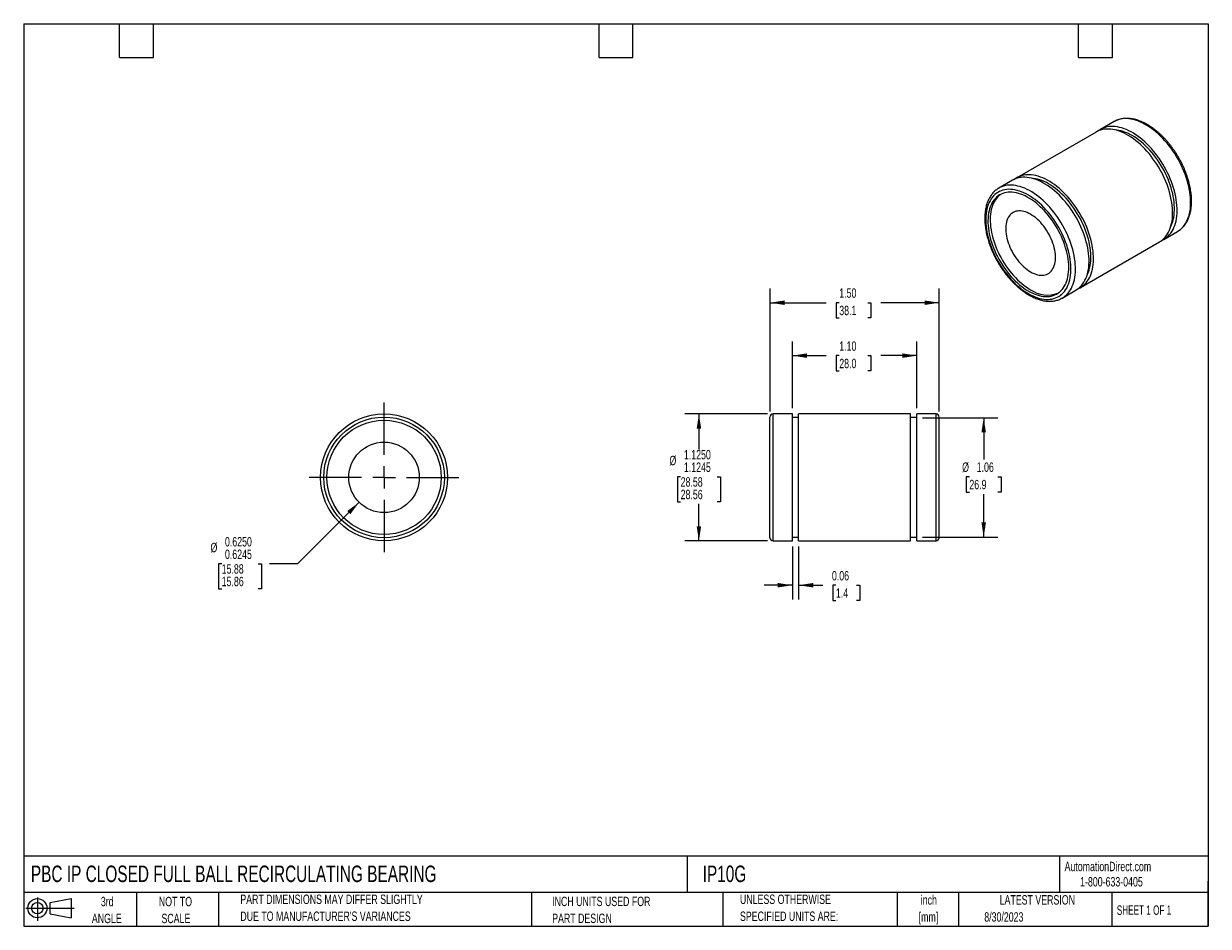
# Model space of a CAD drawing. Header units: inches. Extents: x 0.2 to 10.8, y 0.2 to 8.2.
import ezdxf

# ---------------------------------------------------------------- set-up
doc = ezdxf.new("R2010")
doc.units = ezdxf.units.IN
doc.header["$MEASUREMENT"] = 0
doc.linetypes.add('CENTERX2', pattern=[0.8, 0.5, -0.1, 0.1, -0.1])
doc.layers.add('CENTER', color=40, linetype='CENTERX2')
doc.layers.add('SLD-DEFPOINTS', color=7, linetype='Continuous')
doc.layers.add('DIMENSIONS', color=140, linetype='Continuous', lineweight=25)
doc.layers.add('TEXT', color=140, linetype='Continuous', lineweight=25)
doc.styles.add('SLDTEXTSTYLE0', font='TXT', dxfattribs={"width": 0.7})
doc.styles.add('SLDTEXTSTYLE1', font='TXT', dxfattribs={"width": 0.65})
doc.dimstyles.new('SLDDIMSTYLE0', dxfattribs={"dimtxt": 0.084961, "dimasz": 0.13, "dimexe": 0, "dimexo": 0.0625, "dimgap": 0.02124, "dimtad": 0, "dimtih": 1, "dimtoh": 1, "dimdec": 4, "dimrnd": 1e-09, "dimzin": 0, "dimdsep": 46, "dimtxsty": 'SLDTEXTSTYLE0', "dimsah": 1, "dimcen": 0, "dimadec": 0, "dimazin": 0, "dimlim": 1, "dimtm": 0.0005, "dimtfac": 1, "dimtdec": 4, "dimtofl": 0, "dimtmove": 0, "dimatfit": 3, "dimfxl": 0, "dimfrac": 2, "dimtolj": 1, "dimtzin": 12, "dimarcsym": 0})
doc.dimstyles.new('SLDDIMSTYLE1', dxfattribs={"dimtxt": 0.084961, "dimasz": 0.13, "dimexe": 0, "dimexo": 0.0625, "dimgap": 0.02124, "dimtad": 0, "dimtih": 1, "dimtoh": 1, "dimdec": 4, "dimrnd": 1e-09, "dimzin": 4, "dimdsep": 46, "dimtxsty": 'SLDTEXTSTYLE0', "dimsah": 1, "dimcen": 0.09, "dimadec": 0, "dimazin": 1, "dimlim": 1, "dimtm": 0.0005, "dimtfac": 1, "dimtdec": 4, "dimtofl": 0, "dimtmove": 0, "dimatfit": 3, "dimfxl": 0, "dimfrac": 2, "dimtolj": 1, "dimtzin": 12, "dimarcsym": 0})
doc.dimstyles.new('SLDDIMSTYLE2', dxfattribs={"dimtxt": 0.084961, "dimasz": 0.13, "dimexe": 0, "dimexo": 0.0625, "dimgap": 0.02124, "dimtad": 0, "dimtih": 1, "dimtoh": 1, "dimrnd": 1e-09, "dimzin": 12, "dimdsep": 46, "dimtxsty": 'SLDTEXTSTYLE0', "dimsah": 1, "dimcen": 0.09, "dimadec": 0, "dimazin": 3, "dimtfac": 1, "dimtofl": 0, "dimtmove": 0, "dimatfit": 3, "dimfxl": 0, "dimfrac": 2, "dimtolj": 1, "dimtzin": 12, "dimarcsym": 0})
doc.dimstyles.new('SLDDIMSTYLE3', dxfattribs={"dimtxt": 0.084961, "dimasz": 0.13, "dimexe": 0, "dimexo": 0.0625, "dimgap": 0.02124, "dimtad": 0, "dimtih": 1, "dimtoh": 1, "dimrnd": 1e-09, "dimdsep": 46, "dimtxsty": 'SLDTEXTSTYLE0', "dimsah": 1, "dimcen": 0.09, "dimadec": 0, "dimazin": 2, "dimtfac": 1, "dimtmove": 0, "dimatfit": 0, "dimfxl": 0, "dimfrac": 2, "dimtolj": 1, "dimtzin": 12, "dimarcsym": 0})
doc.dimstyles.new('SLDDIMSTYLE4', dxfattribs={"dimtxt": 0.084961, "dimasz": 0.13, "dimexe": 0, "dimexo": 0.0625, "dimgap": 0.02124, "dimtad": 0, "dimtih": 1, "dimtoh": 1, "dimrnd": 1e-09, "dimzin": 4, "dimdsep": 46, "dimtxsty": 'SLDTEXTSTYLE0', "dimsah": 1, "dimcen": 0.09, "dimadec": 0, "dimazin": 1, "dimtfac": 1, "dimtofl": 0, "dimtmove": 0, "dimatfit": 3, "dimfxl": 0, "dimfrac": 2, "dimtolj": 1, "dimtzin": 12, "dimarcsym": 0})

# ---------------------------------------------------------------- blocks, each defined once
blk = doc.blocks.new('Block11')
at = {"color": 7, "linetype": 'Continuous', "lineweight": 18}
for p, q in [((0, 0.113), (0.428, 0.113)), ((0.102, 0.209), (0.102, 0)), ((0.216, 0.164), (0.401, 0.198)), ((0.216, 0.063), (0.216, 0.164)), ((0.401, 0.198), (0.401, 0.029)), ((0.216, 0.063), (0.401, 0.029))]:
    blk.add_line(p, q, dxfattribs=at)
for radius in [0.0846, 0.0506]:
    blk.add_circle((0.102, 0.113), radius, dxfattribs=at)
blk = doc.blocks.new('Block12')
at = {"layer": 'SLD-DEFPOINTS'}
blk.add_blockref('Block11', (0, 0), dxfattribs=at)
blk = doc.blocks.new('SW_NOTE_0')
at = {"layer": 'TEXT', "color": 0, "char_height": 0.0833, "attachment_point": 2, "style": 'SLDTEXTSTYLE0'}
for s, insert in [('inch', (0.125, 0.107)), ('[mm]', (0.122, -0.043))]:
    blk.add_mtext(s, dxfattribs=dict(at, insert=insert))
blk = doc.blocks.new('SW_NOTE_0_1')
at = {"layer": 'TEXT', "color": 0, "char_height": 0.08333, "attachment_point": 1, "style": 'SLDTEXTSTYLE0'}
for s, insert in [('UNLESS OTHERWISE', (0, 0.107)), ('SPECIFIED UNITS ARE:', (0, -0.043))]:
    blk.add_mtext(s, dxfattribs=dict(at, insert=insert))
blk = doc.blocks.new('SW_NOTE_0_2')
at = {"layer": 'TEXT', "color": 0, "char_height": 0.08333, "attachment_point": 1, "style": 'SLDTEXTSTYLE0'}
for s, insert in [('PART DIMENSIONS MAY DIFFER SLIGHTLY', (0, 0.107)), ("DUE TO MANUFACTURER'S VARIANCES", (0, -0.043))]:
    blk.add_mtext(s, dxfattribs=dict(at, insert=insert))
blk = doc.blocks.new('SW_NOTE_0_3')
at = {"layer": 'TEXT', "color": 0, "char_height": 0.0833, "attachment_point": 2, "style": 'SLDTEXTSTYLE0'}
for s, insert in [('NOT TO', (0.207, 0.107)), ('SCALE', (0.211, -0.043))]:
    blk.add_mtext(s, dxfattribs=dict(at, insert=insert))
blk = doc.blocks.new('SW_NOTE_0_4')
at = {"layer": 'TEXT', "color": 0, "char_height": 0.0833, "attachment_point": 2, "style": 'SLDTEXTSTYLE0'}
for s, insert in [('3rd', (0.091, 0.107)), ('ANGLE', (0.087, -0.043))]:
    blk.add_mtext(s, dxfattribs=dict(at, insert=insert))
blk = doc.blocks.new('SW_NOTE_0_5')
at = {"layer": 'TEXT', "color": 0, "char_height": 0.08333, "attachment_point": 1, "style": 'SLDTEXTSTYLE0'}
for s, insert in [('INCH UNITS USED FOR', (0, 0.107)), ('PART DESIGN', (0, -0.043))]:
    blk.add_mtext(s, dxfattribs=dict(at, insert=insert))
blk = doc.blocks.new('_D')
at = {"layer": 'DIMENSIONS'}
for p, q in [((3.223, 4.008), (2.678, 3.463)), ((2.005, 3.463), (1.977, 3.463)), ((1.977, 3.463), (1.977, 3.24)), ((2.329, 3.463), (2.357, 3.463)), ((2.357, 3.463), (2.357, 3.24)), ((2.678, 3.463), (2.428, 3.463)), ((1.977, 3.24), (2.005, 3.24)), ((2.357, 3.24), (2.329, 3.24))]:
    blk.add_line(p, q, dxfattribs=at)
blk.add_solid([(3.223, 4.008), (3.117, 3.93), (3.145, 3.902)], dxfattribs=at)
at = {"layer": 'DIMENSIONS', "char_height": 0.0833, "attachment_point": 1, "style": 'SLDTEXTSTYLE0'}
for s, insert in [('0.6250', (2.034, 3.7)), ('%%c', (1.906, 3.649)), ('0.6245', (2.034, 3.589)), ('15.88', (2.005, 3.459)), ('15.86', (2.005, 3.348))]:
    blk.add_mtext(s, dxfattribs=dict(at, insert=insert))
blk = doc.blocks.new('SW_CENTERMARKSYMBOL_0')
at = {"layer": 'CENTER', "color": 0}
for p, q in [((0, 0.2), (0, 0.6625)), ((-0.2, 0), (-0.6625, 0)), ((0, 0), (-0.1, 0)), ((0, 0), (0, 0.1)), ((0, 0), (0, -0.1)), ((0, 0), (0.1, 0)), ((0.2, 0), (0.6625, 0)), ((0, -0.2), (0, -0.6625))]:
    blk.add_line(p, q, dxfattribs=at)
blk = doc.blocks.new('_D_1')
at = {"layer": 'DIMENSIONS'}
for p, q in [((6.843, 4.791), (6.11, 4.791)), ((6.235, 4.791), (6.235, 4.475)), ((6.073, 4.234), (6.045, 4.234)), ((6.045, 4.234), (6.045, 4.012)), ((6.397, 4.234), (6.425, 4.234)), ((6.425, 4.234), (6.425, 4.012)), ((6.045, 4.012), (6.073, 4.012)), ((6.235, 3.666), (6.235, 3.993)), ((6.425, 4.012), (6.397, 4.012)), ((6.843, 3.666), (6.11, 3.666))]:
    blk.add_line(p, q, dxfattribs=at)
for points in [[(6.235, 4.791), (6.215, 4.661), (6.255, 4.661)], [(6.235, 3.666), (6.255, 3.796), (6.215, 3.796)]]:
    blk.add_solid(points, dxfattribs=at)
at = {"layer": 'DIMENSIONS', "char_height": 0.0833, "attachment_point": 1, "style": 'SLDTEXTSTYLE0'}
for s, insert in [('%%c', (5.974, 4.42)), ('1.1250', (6.102, 4.472)), ('1.1245', (6.102, 4.361)), ('28.58', (6.073, 4.23)), ('28.56', (6.073, 4.119))]:
    blk.add_mtext(s, dxfattribs=dict(at, insert=insert))
blk = doc.blocks.new('_D_2')
at = {"layer": 'DIMENSIONS'}
for p, q in [((8.217, 4.758), (8.884, 4.758)), ((8.759, 4.758), (8.759, 4.388)), ((8.632, 4.234), (8.604, 4.234)), ((8.604, 4.234), (8.604, 4.099)), ((8.885, 4.234), (8.913, 4.234)), ((8.913, 4.234), (8.913, 4.099)), ((8.604, 4.099), (8.632, 4.099)), ((8.913, 4.099), (8.885, 4.099)), ((8.759, 3.699), (8.759, 4.08)), ((8.217, 3.699), (8.884, 3.699))]:
    blk.add_line(p, q, dxfattribs=at)
for points in [[(8.759, 4.758), (8.739, 4.628), (8.779, 4.628)], [(8.759, 3.699), (8.779, 3.829), (8.739, 3.829)]]:
    blk.add_solid(points, dxfattribs=at)
at = {"layer": 'DIMENSIONS', "char_height": 0.0833, "attachment_point": 1, "style": 'SLDTEXTSTYLE0'}
for s, insert in [('%%c', (8.568, 4.361)), ('1.06', (8.697, 4.361)), ('26.9', (8.632, 4.207))]:
    blk.add_mtext(s, dxfattribs=dict(at, insert=insert))
blk = doc.blocks.new('_D_3')
at = {"layer": 'DIMENSIONS'}
for p, q in [((7.063, 3.616), (7.063, 3.148)), ((7.119, 3.616), (7.119, 3.148)), ((7.063, 3.273), (6.813, 3.273)), ((7.119, 3.273), (7.334, 3.273)), ((7.449, 3.273), (7.421, 3.273)), ((7.421, 3.273), (7.421, 3.138)), ((7.631, 3.273), (7.66, 3.273)), ((7.66, 3.273), (7.66, 3.138)), ((7.421, 3.138), (7.449, 3.138)), ((7.66, 3.138), (7.631, 3.138))]:
    blk.add_line(p, q, dxfattribs=at)
for points in [[(7.063, 3.273), (6.933, 3.293), (6.933, 3.253)], [(7.119, 3.273), (7.249, 3.253), (7.249, 3.293)]]:
    blk.add_solid(points, dxfattribs=at)
at = {"layer": 'DIMENSIONS', "char_height": 0.0833, "attachment_point": 1, "style": 'SLDTEXTSTYLE0'}
for s, insert in [('0.06', (7.414, 3.399)), ('1.4', (7.449, 3.245))]:
    blk.add_mtext(s, dxfattribs=dict(at, insert=insert))
blk = doc.blocks.new('_D_4')
at = {"layer": 'DIMENSIONS'}
for p, q in [((7.063, 4.841), (7.063, 5.433)), ((8.167, 4.841), (8.167, 5.433)), ((7.063, 5.308), (7.364, 5.308)), ((7.479, 5.308), (7.451, 5.308)), ((7.451, 5.308), (7.451, 5.172)), ((7.732, 5.308), (7.76, 5.308)), ((7.76, 5.308), (7.76, 5.172)), ((8.167, 5.308), (7.847, 5.308)), ((7.451, 5.172), (7.479, 5.172)), ((7.76, 5.172), (7.732, 5.172))]:
    blk.add_line(p, q, dxfattribs=at)
for points in [[(7.063, 5.308), (7.193, 5.288), (7.193, 5.328)], [(8.167, 5.308), (8.037, 5.328), (8.037, 5.288)]]:
    blk.add_solid(points, dxfattribs=at)
at = {"layer": 'DIMENSIONS', "char_height": 0.0833, "attachment_point": 1, "style": 'SLDTEXTSTYLE0'}
for s, insert in [('1.10', (7.479, 5.434)), ('28.0', (7.479, 5.28))]:
    blk.add_mtext(s, dxfattribs=dict(at, insert=insert))
blk = doc.blocks.new('_D_5')
at = {"layer": 'DIMENSIONS'}
for p, q in [((6.865, 4.813), (6.865, 5.902)), ((8.365, 4.813), (8.365, 5.902)), ((6.865, 5.777), (7.364, 5.777)), ((7.479, 5.777), (7.451, 5.777)), ((7.451, 5.777), (7.451, 5.642)), ((7.732, 5.777), (7.76, 5.777)), ((7.76, 5.777), (7.76, 5.642)), ((8.365, 5.777), (7.847, 5.777)), ((7.451, 5.642), (7.479, 5.642)), ((7.76, 5.642), (7.732, 5.642))]:
    blk.add_line(p, q, dxfattribs=at)
for points in [[(6.865, 5.777), (6.995, 5.757), (6.995, 5.797)], [(8.365, 5.777), (8.235, 5.797), (8.235, 5.757)]]:
    blk.add_solid(points, dxfattribs=at)
at = {"layer": 'DIMENSIONS', "char_height": 0.0833, "attachment_point": 1, "style": 'SLDTEXTSTYLE0'}
for s, insert in [('1.50', (7.479, 5.904)), ('38.1', (7.479, 5.75))]:
    blk.add_mtext(s, dxfattribs=dict(at, insert=insert))

msp = doc.modelspace()

# ---------------------------------------------------------------- linework, layer by layer
for p, q in [((9.91469, 7.3823), (9.79441, 7.31287)), ((9.9151, 7.38253), (9.91469, 7.3823)), ((9.75489, 7.29005), (9.05337, 6.88507)), ((9.01384, 6.86225), (8.89356, 6.79282)), ((8.89396, 6.79305), (8.89356, 6.79282)), ((10.35687, 6.33856), (10.47715, 6.408)), ((10.47715, 6.408), (10.47753, 6.40822)), ((9.61582, 5.91077), (10.31734, 6.31574)), ((9.45601, 5.81851), (9.57629, 5.88795)), ((9.45601, 5.81851), (9.4564, 5.81873)), ((6.86494, 3.69435), (6.86494, 4.76345)), ((7.06299, 4.7914), (6.89289, 4.7914)), ((6.89289, 3.6664), (6.89289, 4.7914)), ((7.06299, 3.6664), (7.06299, 4.7914)), ((7.11889, 4.7584), (7.06299, 4.7584)), ((8.11099, 4.7914), (7.11889, 4.7914)), ((7.11889, 3.6664), (7.11889, 4.7914)), ((8.11099, 3.6664), (8.11099, 4.7914)), ((8.16689, 4.7584), (8.11099, 4.7584)), ((8.33699, 4.7914), (8.16689, 4.7914)), ((8.16689, 3.6664), (8.16689, 4.7914)), ((8.33699, 3.6664), (8.33699, 4.7914)), ((8.36494, 3.69435), (8.36494, 4.76345)), ((7.06299, 3.6994), (7.11889, 3.6994)), ((8.11099, 3.6994), (8.16689, 3.6994)), ((6.89289, 3.6664), (7.06299, 3.6664)), ((7.11889, 3.6664), (8.11099, 3.6664)), ((8.16689, 3.6664), (8.33699, 3.6664))]:
    msp.add_line(p, q)
at = {"flags": 128}
for points in [[(10.47753, 6.40822), (10.48965, 6.41589), (10.50318, 6.42611), (10.51587, 6.43759), (10.52771, 6.4503), (10.53865, 6.46421), (10.54866, 6.47929), (10.55772, 6.49548), (10.56581, 6.51276), (10.5729, 6.53106), (10.57898, 6.55035), (10.58402, 6.57056), (10.58802, 6.59165), (10.59096, 6.61356), (10.59283, 6.63623), (10.59363, 6.65959), (10.59337, 6.68359), (10.59203, 6.70816), (10.58962, 6.73324), (10.58615, 6.75875), (10.58163, 6.78463), (10.57607, 6.81081), (10.56948, 6.83721), (10.56189, 6.86377), (10.55331, 6.89042), (10.54377, 6.91707), (10.53329, 6.94367), (10.5219, 6.97014), (10.50963, 6.99641), (10.49652, 7.0224), (10.48259, 7.04805), (10.4679, 7.07329), (10.45246, 7.09804), (10.43634, 7.12226), (10.41957, 7.14585), (10.4022, 7.16878), (10.38427, 7.19096), (10.36583, 7.21235), (10.34694, 7.23288), (10.32764, 7.2525), (10.30798, 7.27116), (10.28802, 7.2888), (10.26781, 7.30539), (10.24741, 7.32087), (10.22687, 7.3352), (10.20625, 7.34834), (10.18559, 7.36026), (10.16497, 7.37093), (10.14443, 7.38031), (10.12403, 7.38839), (10.10382, 7.39514), (10.08386, 7.40054), (10.0642, 7.40458), (10.0449, 7.40724), (10.02601, 7.40853), (10.00757, 7.40843), (9.98964, 7.40694), (9.97227, 7.40408), (9.9555, 7.39984), (9.93937, 7.39425), (9.92394, 7.3873), (9.9151, 7.38253)], [(10.31734, 6.31574), (10.32985, 6.32364), (10.34337, 6.33385), (10.35607, 6.34533), (10.3679, 6.35805), (10.37884, 6.37196), (10.38885, 6.38703), (10.39792, 6.40323), (10.40601, 6.4205), (10.4131, 6.43881), (10.41917, 6.45809), (10.42421, 6.47831), (10.42821, 6.4994), (10.43115, 6.52131), (10.43302, 6.54397), (10.43383, 6.56734), (10.43356, 6.59134), (10.43222, 6.61591), (10.42981, 6.64098), (10.42634, 6.6665), (10.42182, 6.69238), (10.41626, 6.71855), (10.40968, 6.74496), (10.40209, 6.77152), (10.39351, 6.79816), (10.38396, 6.82482), (10.37348, 6.85142), (10.36209, 6.87789), (10.34983, 6.90415), (10.33671, 6.93015), (10.32279, 6.9558), (10.30809, 6.98103), (10.29266, 7.00579), (10.27654, 7.03), (10.25977, 7.0536), (10.24239, 7.07652), (10.22446, 7.09871), (10.20603, 7.12009), (10.18713, 7.14063), (10.16783, 7.16025), (10.14817, 7.17891), (10.12821, 7.19655), (10.10801, 7.21313), (10.0876, 7.22861), (10.06706, 7.24294), (10.04644, 7.25609), (10.02579, 7.26801), (10.00516, 7.27868), (9.98462, 7.28806), (9.96422, 7.29614), (9.94401, 7.30289), (9.92406, 7.30829), (9.9044, 7.31232), (9.8851, 7.31499), (9.8662, 7.31627), (9.84776, 7.31617), (9.82983, 7.31469), (9.81246, 7.31182), (9.79569, 7.30759), (9.77957, 7.30199), (9.76414, 7.29505), (9.75489, 7.29005)], [(10.33641, 6.32836), (10.33999, 6.32992), (10.35506, 6.33753), (10.36938, 6.34646), (10.3829, 6.35667), (10.39559, 6.36815), (10.40743, 6.38087), (10.41837, 6.39478), (10.42838, 6.40985), (10.43744, 6.42605), (10.44553, 6.44332), (10.45262, 6.46163), (10.4587, 6.48091), (10.46374, 6.50113), (10.46774, 6.52222), (10.47068, 6.54412), (10.47255, 6.56679), (10.47336, 6.59016), (10.47309, 6.61416), (10.47175, 6.63873), (10.46934, 6.6638), (10.46587, 6.68931), (10.46135, 6.71519), (10.45579, 6.74137), (10.4492, 6.76778), (10.44161, 6.79434), (10.43303, 6.82098), (10.42349, 6.84764), (10.41301, 6.87424), (10.40162, 6.90071), (10.38935, 6.92697), (10.37624, 6.95296), (10.36231, 6.97861), (10.34762, 7.00385), (10.33219, 7.02861), (10.31606, 7.05282), (10.29929, 7.07642), (10.28192, 7.09934), (10.26399, 7.12153), (10.24555, 7.14291), (10.22666, 7.16344), (10.20736, 7.18307), (10.1877, 7.20172), (10.16774, 7.21937), (10.14753, 7.23595), (10.12713, 7.25143), (10.10659, 7.26576), (10.08597, 7.2789), (10.06532, 7.29083), (10.04469, 7.30149), (10.02415, 7.31088), (10.00375, 7.31896), (9.98354, 7.3257), (9.96358, 7.3311), (9.94393, 7.33514), (9.92462, 7.33781), (9.90573, 7.33909), (9.88729, 7.33899), (9.86936, 7.33751), (9.85199, 7.33464), (9.83522, 7.33041), (9.8191, 7.32481), (9.80367, 7.31787), (9.78897, 7.3096), (9.77535, 7.30025)], [(10.41726, 6.45154), (10.42059, 6.45847), (10.42785, 6.47572), (10.43411, 6.49396), (10.43936, 6.51314), (10.44357, 6.5332), (10.44674, 6.5541), (10.44886, 6.57576), (10.44992, 6.59814), (10.44992, 6.62116), (10.44886, 6.64476), (10.44674, 6.66887), (10.44357, 6.69343), (10.43936, 6.71836), (10.43411, 6.74359), (10.42785, 6.76906), (10.42059, 6.79469), (10.41236, 6.82041), (10.40316, 6.84614), (10.39304, 6.87181), (10.38202, 6.89736), (10.37014, 6.9227), (10.35741, 6.94776), (10.34389, 6.97248), (10.32961, 6.99679), (10.31461, 7.02061), (10.29893, 7.04387), (10.28262, 7.06652), (10.26572, 7.08849), (10.24828, 7.10971), (10.23035, 7.13012), (10.21199, 7.14968), (10.19324, 7.16831), (10.17415, 7.18597), (10.15479, 7.20261), (10.1352, 7.21819), (10.11544, 7.23265), (10.09557, 7.24596), (10.07564, 7.25807), (10.05571, 7.26896), (10.03584, 7.2786), (10.01609, 7.28695), (9.9965, 7.29399), (9.97713, 7.29971), (9.95805, 7.30408), (9.93929, 7.3071), (9.92245, 7.30866)], [(9.57629, 5.88795), (9.5888, 5.89584), (9.60232, 5.90606), (9.61502, 5.91754), (9.62685, 5.93025), (9.63779, 5.94416), (9.64781, 5.95924), (9.65687, 5.97543), (9.66496, 5.99271), (9.67205, 6.01101), (9.67812, 6.03029), (9.68317, 6.05051), (9.68716, 6.0716), (9.6901, 6.09351), (9.69198, 6.11618), (9.69278, 6.13954), (9.69251, 6.16354), (9.69117, 6.18811), (9.68876, 6.21319), (9.6853, 6.2387), (9.68078, 6.26458), (9.67521, 6.29075), (9.66863, 6.31716), (9.66104, 6.34372), (9.65246, 6.37036), (9.64292, 6.39702), (9.63244, 6.42362), (9.62105, 6.45009), (9.60878, 6.47636), (9.59566, 6.50235), (9.58174, 6.528), (9.56704, 6.55324), (9.55161, 6.57799), (9.53549, 6.6022), (9.51872, 6.6258), (9.50135, 6.64872), (9.48342, 6.67091), (9.46498, 6.6923), (9.44608, 6.71283), (9.42678, 6.73245), (9.40712, 6.75111), (9.38716, 6.76875), (9.36696, 6.78534), (9.34656, 6.80081), (9.32602, 6.81514), (9.30539, 6.82829), (9.28474, 6.84021), (9.26412, 6.85088), (9.24358, 6.86026), (9.22317, 6.86834), (9.20297, 6.87509), (9.18301, 6.88049), (9.16335, 6.88453), (9.14405, 6.88719), (9.12515, 6.88847), (9.10672, 6.88837), (9.08879, 6.88689), (9.07141, 6.88403), (9.05464, 6.87979), (9.03852, 6.87419), (9.02309, 6.86725), (9.01384, 6.86225)], [(9.59536, 5.90056), (9.59894, 5.90213), (9.61401, 5.90973), (9.62833, 5.91866), (9.64185, 5.92887), (9.65455, 5.94035), (9.66638, 5.95307), (9.67732, 5.96698), (9.68733, 5.98205), (9.6964, 5.99825), (9.70449, 6.01552), (9.71158, 6.03383), (9.71765, 6.05311), (9.72269, 6.07333), (9.72669, 6.09442), (9.72963, 6.11633), (9.7315, 6.13899), (9.73231, 6.16236), (9.73204, 6.18636), (9.7307, 6.21093), (9.72829, 6.23601), (9.72482, 6.26152), (9.7203, 6.2874), (9.71474, 6.31357), (9.70816, 6.33998), (9.70056, 6.36654), (9.69199, 6.39318), (9.68244, 6.41984), (9.67196, 6.44644), (9.66057, 6.47291), (9.6483, 6.49917), (9.63519, 6.52517), (9.62127, 6.55082), (9.60657, 6.57605), (9.59114, 6.60081), (9.57502, 6.62502), (9.55825, 6.64862), (9.54087, 6.67154), (9.52294, 6.69373), (9.50451, 6.71511), (9.48561, 6.73565), (9.46631, 6.75527), (9.44665, 6.77393), (9.42669, 6.79157), (9.40648, 6.80815), (9.38608, 6.82363), (9.36554, 6.83796), (9.34492, 6.85111), (9.32427, 6.86303), (9.30364, 6.8737), (9.2831, 6.88308), (9.2627, 6.89116), (9.24249, 6.89791), (9.22253, 6.90331), (9.20288, 6.90734), (9.18358, 6.91001), (9.16468, 6.91129), (9.14624, 6.91119), (9.12831, 6.90971), (9.11094, 6.90684), (9.09417, 6.90261), (9.07805, 6.89701), (9.06262, 6.89007), (9.04792, 6.8818), (9.0343, 6.87246)], [(9.67621, 6.02375), (9.67954, 6.03067), (9.6868, 6.04792), (9.69306, 6.06616), (9.69831, 6.08534), (9.70252, 6.10541), (9.70569, 6.1263), (9.70781, 6.14797), (9.70887, 6.17034), (9.70887, 6.19336), (9.70781, 6.21696), (9.70569, 6.24107), (9.70252, 6.26563), (9.69831, 6.29056), (9.69306, 6.31579), (9.6868, 6.34126), (9.67954, 6.36689), (9.67131, 6.39261), (9.66212, 6.41834), (9.652, 6.44402), (9.64098, 6.46956), (9.62909, 6.4949), (9.61637, 6.51997), (9.60284, 6.54469), (9.58856, 6.56899), (9.57356, 6.59281), (9.55788, 6.61608), (9.54157, 6.63872), (9.52467, 6.66069), (9.50723, 6.68191), (9.48931, 6.70232), (9.47094, 6.72188), (9.45219, 6.74051), (9.4331, 6.75817), (9.41374, 6.77482), (9.39415, 6.79039), (9.37439, 6.80485), (9.35452, 6.81816), (9.33459, 6.83028), (9.31467, 6.84117), (9.2948, 6.8508), (9.27504, 6.85915), (9.25545, 6.8662), (9.23608, 6.87191), (9.217, 6.87628), (9.19825, 6.8793), (9.18141, 6.88087)], [(9.15502, 5.85777), (9.17514, 5.84678), (9.1952, 5.83705), (9.21515, 5.82862), (9.23492, 5.82151), (9.25447, 5.81574), (9.27374, 5.81133), (9.29267, 5.80828), (9.31121, 5.80661), (9.32931, 5.80633), (9.34691, 5.80743), (9.36397, 5.8099), (9.38044, 5.81375), (9.39627, 5.81897), (9.41141, 5.82553), (9.42583, 5.83342), (9.43948, 5.84261), (9.45233, 5.85309), (9.46433, 5.86481), (9.47545, 5.87775), (9.48567, 5.89188), (9.49495, 5.90714), (9.50326, 5.9235), (9.51059, 5.94092), (9.51691, 5.95933), (9.52221, 5.97869), (9.52646, 5.99895), (9.52966, 6.02005), (9.5318, 6.04192), (9.53287, 6.06451), (9.53287, 6.08775), (9.5318, 6.11157), (9.52966, 6.13591), (9.52646, 6.1607), (9.52221, 6.18587), (9.51691, 6.21135), (9.51059, 6.23706), (9.50326, 6.26293), (9.49495, 6.2889), (9.48567, 6.31487), (9.47545, 6.34079), (9.46433, 6.36658), (9.45233, 6.39216), (9.43948, 6.41747), (9.42583, 6.44242), (9.41141, 6.46696), (9.39627, 6.491), (9.38044, 6.51449), (9.36397, 6.53736), (9.34691, 6.55953), (9.32931, 6.58095), (9.31121, 6.60156), (9.29267, 6.6213), (9.27374, 6.64012), (9.25447, 6.65795), (9.23492, 6.67475), (9.21515, 6.69047), (9.1952, 6.70507), (9.17514, 6.7185), (9.15502, 6.73074), (9.13491, 6.74173), (9.11485, 6.75146), (9.0949, 6.75989), (9.07512, 6.767), (9.05557, 6.77277), (9.03631, 6.77718), (9.01738, 6.78023), (8.99884, 6.78189), (8.98074, 6.78218), (8.96313, 6.78108), (8.94607, 6.7786), (8.92961, 6.77475), (8.91378, 6.76954), (8.89863, 6.76298), (8.88421, 6.75509), (8.87056, 6.7459), (8.85772, 6.73542), (8.84572, 6.7237), (8.83459, 6.71075), (8.82438, 6.69663), (8.8151, 6.68137), (8.80678, 6.665), (8.79945, 6.64759), (8.79313, 6.62918), (8.78784, 6.60981), (8.78358, 6.58956), (8.78038, 6.56846), (8.77824, 6.54659), (8.77717, 6.524), (8.77717, 6.50076), (8.77824, 6.47694), (8.78038, 6.4526), (8.78358, 6.42781), (8.78784, 6.40264), (8.79313, 6.37716), (8.79945, 6.35145), (8.80678, 6.32557), (8.8151, 6.29961), (8.82438, 6.27363), (8.83459, 6.24772), (8.84572, 6.22193), (8.85772, 6.19635), (8.87056, 6.17104), (8.88421, 6.14609), (8.89863, 6.12155), (8.91378, 6.0975), (8.92961, 6.07402), (8.94607, 6.05115), (8.96313, 6.02898), (8.98074, 6.00755), (8.99884, 5.98694), (9.01738, 5.9672), (9.03631, 5.94839), (9.05557, 5.93056), (9.07512, 5.91376), (9.0949, 5.89804), (9.11485, 5.88344), (9.13491, 5.87), (9.15502, 5.85777)], [(9.15502, 5.88059), (9.17459, 5.86992), (9.19409, 5.86051), (9.21348, 5.85239), (9.23269, 5.8456), (9.25167, 5.84014), (9.27036, 5.83604), (9.28871, 5.8333), (9.30666, 5.83195), (9.32416, 5.83197), (9.34115, 5.83337), (9.35759, 5.83614), (9.37342, 5.84029), (9.3886, 5.84578), (9.40308, 5.85262), (9.41682, 5.86078), (9.42979, 5.87022), (9.44193, 5.88094), (9.45321, 5.89288), (9.46361, 5.90603), (9.47308, 5.92033), (9.48161, 5.93575), (9.48916, 5.95224), (9.49571, 5.96975), (9.50125, 5.98823), (9.50575, 6.00762), (9.50921, 6.02787), (9.51161, 6.04891), (9.51294, 6.07069), (9.51321, 6.09313), (9.51241, 6.11617), (9.51054, 6.13974), (9.50761, 6.16378), (9.50363, 6.1882), (9.49861, 6.21294), (9.49256, 6.23792), (9.48551, 6.26308), (9.47746, 6.28832), (9.46846, 6.31358), (9.45852, 6.33879), (9.44768, 6.36386), (9.43596, 6.38872), (9.4234, 6.4133), (9.41005, 6.43753), (9.39593, 6.46133), (9.38109, 6.48463), (9.36558, 6.50736), (9.34944, 6.52946), (9.33272, 6.55085), (9.31547, 6.57148), (9.29774, 6.59128), (9.27958, 6.61019), (9.26106, 6.62817), (9.24221, 6.64514), (9.22311, 6.66107), (9.2038, 6.6759), (9.18435, 6.6896), (9.16481, 6.70211), (9.14524, 6.71341), (9.1257, 6.72345), (9.10625, 6.73222), (9.08694, 6.73968), (9.06783, 6.74581), (9.04899, 6.75059), (9.03046, 6.75401), (9.01231, 6.75606), (8.99458, 6.75672), (8.97733, 6.75601), (8.96061, 6.75392), (8.94447, 6.75046), (8.92895, 6.74564), (8.91412, 6.73947), (8.9, 6.73197), (8.88664, 6.72317), (8.87409, 6.71308), (8.86237, 6.70175), (8.85152, 6.6892), (8.84159, 6.67547), (8.83258, 6.6606), (8.82454, 6.64464), (8.81749, 6.62764), (8.81144, 6.60964), (8.80642, 6.59069), (8.80244, 6.57087), (8.79951, 6.55021), (8.79764, 6.5288), (8.79684, 6.50668), (8.7971, 6.48393), (8.79844, 6.46061), (8.80084, 6.4368), (8.8043, 6.41256), (8.8088, 6.38797), (8.81434, 6.3631), (8.82089, 6.33802), (8.82844, 6.31282), (8.83696, 6.28756), (8.84644, 6.26231), (8.85683, 6.23717), (8.86812, 6.21219), (8.88026, 6.18746), (8.89322, 6.16304), (8.90697, 6.13902), (8.92145, 6.11546), (8.93663, 6.09244), (8.95246, 6.07002), (8.9689, 6.04826), (8.98589, 6.02724), (9.00339, 6.00702), (9.02134, 5.98766), (9.03968, 5.96921), (9.05838, 5.95173), (9.07736, 5.93527), (9.09657, 5.91988), (9.11596, 5.90561), (9.13546, 5.8925), (9.15502, 5.88059)], [(8.91182, 6.73837), (8.90641, 6.73458), (8.89385, 6.72449), (8.88213, 6.71316), (8.87129, 6.70061), (8.86135, 6.68688), (8.85235, 6.67201), (8.8443, 6.65605), (8.83725, 6.63905), (8.8312, 6.62104), (8.82618, 6.6021), (8.8222, 6.58228), (8.81927, 6.56162), (8.8174, 6.54021), (8.8166, 6.51809), (8.81687, 6.49534), (8.8182, 6.47202), (8.8206, 6.44821), (8.82406, 6.42397), (8.82856, 6.39938), (8.8341, 6.37451), (8.84065, 6.34943), (8.8482, 6.32423), (8.85673, 6.29896), (8.8662, 6.27372), (8.8766, 6.24857), (8.88788, 6.2236), (8.90003, 6.19887), (8.91299, 6.17445), (8.92673, 6.15043), (8.94121, 6.12687), (8.95639, 6.10385), (8.97222, 6.08143), (8.98866, 6.05967), (9.00565, 6.03865), (9.02315, 6.01843), (9.0411, 5.99907), (9.05945, 5.98062), (9.07814, 5.96314), (9.09712, 5.94668), (9.11633, 5.93129), (9.13572, 5.91702), (9.15522, 5.90391), (9.17479, 5.892)], [(9.4564, 5.81873), (9.46852, 5.8264), (9.48205, 5.83662), (9.49474, 5.8481), (9.50657, 5.86081), (9.51751, 5.87473), (9.52753, 5.8898), (9.53659, 5.906), (9.54468, 5.92327), (9.55177, 5.94157), (9.55785, 5.96086), (9.56289, 5.98107), (9.56688, 6.00216), (9.56982, 6.02407), (9.5717, 6.04674), (9.5725, 6.07011), (9.57223, 6.09411), (9.57089, 6.11868), (9.56849, 6.14375), (9.56502, 6.16926), (9.5605, 6.19514), (9.55494, 6.22132), (9.54835, 6.24772), (9.54076, 6.27428), (9.53218, 6.30093), (9.52264, 6.32759), (9.51216, 6.35419), (9.50077, 6.38065), (9.4885, 6.40692), (9.47538, 6.43291), (9.46146, 6.45856), (9.44676, 6.4838), (9.43133, 6.50856), (9.41521, 6.53277), (9.39844, 6.55637), (9.38107, 6.57929), (9.36314, 6.60147), (9.3447, 6.62286), (9.3258, 6.64339), (9.3065, 6.66301), (9.28685, 6.68167), (9.26689, 6.69932), (9.24668, 6.7159), (9.22628, 6.73138), (9.20574, 6.74571), (9.18511, 6.75885), (9.16446, 6.77077), (9.14384, 6.78144), (9.1233, 6.79083), (9.1029, 6.7989), (9.08269, 6.80565), (9.06273, 6.81105), (9.04307, 6.81509), (9.02377, 6.81775), (9.00487, 6.81904), (8.98644, 6.81894), (8.96851, 6.81745), (8.95113, 6.81459), (8.93436, 6.81035), (8.91824, 6.80476), (8.90281, 6.79782), (8.89396, 6.79305)], [(9.17479, 6.05049), (9.1902, 6.04222), (9.20554, 6.03522), (9.22073, 6.02955), (9.23569, 6.02522), (9.25036, 6.02225), (9.26466, 6.02067), (9.27853, 6.02047), (9.29188, 6.02167), (9.30467, 6.02425), (9.31682, 6.0282), (9.32829, 6.0335), (9.339, 6.04012), (9.34891, 6.04804), (9.35798, 6.05722), (9.36615, 6.06761), (9.37339, 6.07915), (9.37967, 6.0918), (9.38494, 6.10549), (9.38919, 6.12016), (9.3924, 6.13573), (9.39455, 6.15213), (9.39562, 6.16927), (9.39562, 6.18708), (9.39455, 6.20547), (9.3924, 6.22435), (9.38919, 6.24362), (9.38494, 6.26319), (9.37967, 6.28298), (9.37339, 6.30287), (9.36615, 6.32277), (9.35798, 6.3426), (9.34891, 6.36224), (9.339, 6.38161), (9.32829, 6.4006), (9.31682, 6.41914), (9.30467, 6.43712), (9.29188, 6.45446), (9.27853, 6.47108), (9.26466, 6.48689), (9.25036, 6.50181), (9.23569, 6.51579), (9.22073, 6.52873), (9.20554, 6.5406), (9.1902, 6.55131), (9.17479, 6.56083), (9.15937, 6.56911), (9.14403, 6.5761), (9.12884, 6.58178), (9.11388, 6.58611), (9.09921, 6.58907), (9.08491, 6.59066), (9.07105, 6.59085), (9.05769, 6.58966), (9.0449, 6.58708), (9.03275, 6.58313), (9.02129, 6.57783), (9.01057, 6.5712), (9.00066, 6.56328), (8.99159, 6.55411), (8.98342, 6.54372), (8.97618, 6.53218), (8.96991, 6.51953), (8.96463, 6.50584), (8.96038, 6.49117), (8.95717, 6.4756), (8.95503, 6.4592), (8.95395, 6.44205), (8.95395, 6.42424), (8.95503, 6.40586), (8.95717, 6.38698), (8.96038, 6.36771), (8.96463, 6.34813), (8.96991, 6.32835), (8.97618, 6.30846), (8.98342, 6.28855), (8.99159, 6.26873), (9.00066, 6.24909), (9.01057, 6.22972), (9.02129, 6.21072), (9.03275, 6.19219), (9.0449, 6.17421), (9.05769, 6.15687), (9.07105, 6.14025), (9.08491, 6.12444), (9.09921, 6.10951), (9.11388, 6.09554), (9.12884, 6.08259), (9.14403, 6.07073), (9.15937, 6.06001), (9.17479, 6.05049)]]:
    msp.add_lwpolyline(points, dxfattribs=at)
for radius in [0.5625, 0.53455, 0.5066, 0.3125]:
    msp.add_circle((3.44422, 4.2289), radius)
for centre, radius, start, end in [((9.32502, 6.10546), 0.26102, 234.861083, 290.865279), ((6.89289, 4.76345), 0.02795, 90, 180), ((8.33699, 4.76345), 0.02795, 0, 90), ((6.89289, 3.69435), 0.02795, 180, 270), ((8.33699, 3.69435), 0.02795, 270, 0)]:
    msp.add_arc(centre, radius, start, end)
for points, knots in [([(10.47749, 6.40838), (10.47926, 6.40936), (10.48589, 6.41303), (10.49667, 6.42059), (10.50979, 6.43102), (10.5221, 6.44262), (10.53363, 6.45528), (10.54435, 6.469), (10.55423, 6.48376), (10.56325, 6.49952), (10.57138, 6.51625), (10.5786, 6.53392), (10.58487, 6.55248), (10.59019, 6.57188), (10.59453, 6.59208), (10.5979, 6.61301), (10.60026, 6.63461), (10.60164, 6.65684), (10.60201, 6.67963), (10.6014, 6.70292), (10.5998, 6.72665), (10.59722, 6.75077), (10.59367, 6.77521), (10.58917, 6.79993), (10.58373, 6.82485), (10.57736, 6.84993), (10.57009, 6.87511), (10.56193, 6.90033), (10.55291, 6.92552), (10.54304, 6.95064), (10.53235, 6.97562), (10.52087, 7.00041), (10.50862, 7.02495), (10.49564, 7.04918), (10.48195, 7.07305), (10.46759, 7.0965), (10.45258, 7.11947), (10.43698, 7.14192), (10.4208, 7.16378), (10.40408, 7.18502), (10.38687, 7.20557), (10.36921, 7.22539), (10.35112, 7.24443), (10.33266, 7.26265), (10.31386, 7.28), (10.29476, 7.29644), (10.27541, 7.31193), (10.25584, 7.32643), (10.23611, 7.3399), (10.21624, 7.35231), (10.1963, 7.36361), (10.17631, 7.37379), (10.15634, 7.3828), (10.13642, 7.39062), (10.1166, 7.39721), (10.09695, 7.40257), (10.07751, 7.40666), (10.05834, 7.40947), (10.0395, 7.411), (10.02104, 7.41124), (10.00302, 7.41019), (9.98549, 7.40786), (9.96851, 7.40427), (9.9521, 7.39946), (9.93636, 7.39336), (9.92405, 7.38768), (9.91724, 7.38362), (9.91522, 7.38242)], [0, 0, 0, 0, 0.00549132, 0.02057719, 0.03566601, 0.05078265, 0.06595023, 0.08118735, 0.09650678, 0.1119149, 0.12741186, 0.14299241, 0.15864722, 0.17436452, 0.19013155, 0.20593582, 0.22176603, 0.23761249, 0.25346736, 0.26932386, 0.28517701, 0.30102406, 0.31686327, 0.33269368, 0.34851495, 0.36432717, 0.38013076, 0.39592637, 0.41171481, 0.42749703, 0.44327402, 0.45904685, 0.4748166, 0.49058439, 0.50635134, 0.5221186, 0.53788695, 0.55365751, 0.56943142, 0.58520983, 0.60099387, 0.61678464, 0.63258323, 0.64839063, 0.66420777, 0.6800354, 0.6958741, 0.71172409, 0.72758523, 0.74345676, 0.75933719, 0.775224, 0.79111283, 0.80699686, 0.82286837, 0.83871764, 0.85453304, 0.87030146, 0.88600904, 0.9016425, 0.91719071, 0.93264647, 0.94800805, 0.96328028, 0.97847479, 0.99360941, 1, 1, 1, 1]), ([(8.89409, 6.79293), (8.89129, 6.79135), (8.88367, 6.78704), (8.87197, 6.77871), (8.85898, 6.76809), (8.84679, 6.75632), (8.83538, 6.7435), (8.82479, 6.72962), (8.81504, 6.71471), (8.80615, 6.6988), (8.79816, 6.68192), (8.79109, 6.66411), (8.78496, 6.64542), (8.77979, 6.62589), (8.77559, 6.60558), (8.77238, 6.58454), (8.77017, 6.56284), (8.76895, 6.54052), (8.76872, 6.51765), (8.76949, 6.49429), (8.77124, 6.47049), (8.77397, 6.44632), (8.77766, 6.42183), (8.78231, 6.39708), (8.78789, 6.37213), (8.7944, 6.34703), (8.80181, 6.32184), (8.8101, 6.29663), (8.81926, 6.27144), (8.82925, 6.24634), (8.84007, 6.22138), (8.85167, 6.19663), (8.86403, 6.17213), (8.87712, 6.14795), (8.89091, 6.12415), (8.90538, 6.10077), (8.92047, 6.07787), (8.93617, 6.05551), (8.95244, 6.03374), (8.96923, 6.01261), (8.98651, 5.99216), (9.00424, 5.97246), (9.02239, 5.95354), (9.04091, 5.93545), (9.05976, 5.91824), (9.07889, 5.90194), (9.09828, 5.8866), (9.11788, 5.87225), (9.13729, 5.85918), (9.15163, 5.85031), (9.15936, 5.84582), (9.16081, 5.84498)], [0, 0, 0, 0, 0.01161813, 0.03174764, 0.05188523, 0.07206496, 0.09231691, 0.1126648, 0.13312438, 0.15370287, 0.17439925, 0.19520556, 0.21610873, 0.23709271, 0.25814042, 0.27923541, 0.30036287, 0.32151026, 0.34266748, 0.36382554, 0.38497847, 0.40612282, 0.42725646, 0.44837824, 0.46948781, 0.49058536, 0.5116715, 0.53274716, 0.55381344, 0.57487161, 0.59592302, 0.61696909, 0.63801128, 0.65905109, 0.68009001, 0.70112953, 0.72217071, 0.74321507, 0.76426413, 0.78531943, 0.80638246, 0.82745471, 0.84853759, 0.86963244, 0.89074045, 0.9118626, 0.93299958, 0.95415166, 0.9753185, 0.99537548, 1, 1, 1, 1]), ([(9.16081, 5.84498), (9.16433, 5.84298), (9.17449, 5.83721), (9.19134, 5.82852), (9.21131, 5.81932), (9.23125, 5.81132), (9.25108, 5.80453), (9.27076, 5.79898), (9.29024, 5.7947), (9.30945, 5.79169), (9.32835, 5.78996), (9.34687, 5.78953), (9.36496, 5.79038), (9.38257, 5.79252), (9.39964, 5.79591), (9.41613, 5.80054), (9.43198, 5.80644), (9.44543, 5.81251), (9.4533, 5.81711), (9.45636, 5.81889)], [0, 0, 0, 0, 0.03326956, 0.09619711, 0.15915037, 0.22208863, 0.28498245, 0.34779457, 0.41048003, 0.47298756, 0.53526246, 0.59725136, 0.65890841, 0.72020224, 0.78112239, 0.84168384, 0.9019286, 0.96192385, 1, 1, 1, 1])]:
    msp.add_open_spline(points, degree=3, knots=knots)
at = {"layer": 'TEXT'}
for p, q in [((0.25, 8.25), (10.75, 8.25)), ((0.25, 8.25), (0.25, 0.25)), ((1.1, 7.95), (1.1, 8.25)), ((1.4, 7.95), (1.4, 8.25)), ((5.35, 7.95), (5.35, 8.25)), ((5.65, 7.95), (5.65, 8.25)), ((9.6, 7.95), (9.6, 8.25)), ((9.9, 7.95), (9.9, 8.25)), ((10.75, 8.25), (10.75, 0.25)), ((1.1, 7.95), (1.4, 7.95)), ((5.35, 7.95), (5.65, 7.95)), ((9.6, 7.95), (9.9, 7.95)), ((10.75, 0.87111), (0.25, 0.87111)), ((6.13224, 0.87111), (6.13224, 0.55)), ((9.4321, 0.87111), (9.4321, 0.55)), ((10.75, 0.25), (10.75, 0.65)), ((10.75, 0.55), (0.25, 0.55)), ((1.25, 0.55), (1.25, 0.25)), ((1.97684, 0.55), (1.97684, 0.25)), ((4.74986, 0.55), (4.74986, 0.25)), ((6.44804, 0.55), (6.44804, 0.25)), ((7.99308, 0.55), (7.99308, 0.25)), ((8.53591, 0.55), (8.53591, 0.25)), ((9.89562, 0.55), (9.89562, 0.25)), ((0.25, 0.25), (10.75, 0.25))]:
    msp.add_line(p, q, dxfattribs=at)

# ---------------------------------------------------------------- block references
at = {"layer": 'CENTER'}
msp.add_blockref('SW_CENTERMARKSYMBOL_0', (3.44422, 4.2289), dxfattribs=at)
at = {"layer": 'SLD-DEFPOINTS'}
msp.add_blockref('Block12', (0.26921, 0.2974), dxfattribs=at)
at = {"layer": 'TEXT'}
for name, p in [('SW_NOTE_0_2', (2.17005, 0.42408)), ('SW_NOTE_0_1', (6.59874, 0.42408)), ('SW_NOTE_0', (8.1476, 0.41826)), ('SW_NOTE_0_4', (0.8995, 0.40425)), ('SW_NOTE_0_3', (1.38808, 0.40425)), ('SW_NOTE_0_5', (4.93424, 0.40546))]:
    msp.add_blockref(name, p, dxfattribs=at)

# ---------------------------------------------------------------- texts
for s, insert, char_height, attachment_point, style in [('PBC IP CLOSED FULL BALL RECIRCULATING BEARING', (0.31361, 0.78813), 0.1458333, 1, 'SLDTEXTSTYLE0'), ('IP10G', (6.26802, 0.78813), 0.145833, 1, 'SLDTEXTSTYLE0'), ('AutomationDirect.com', (9.47618, 0.82191), 0.0833333, 1, 'SLDTEXTSTYLE0'), ('1-800-633-0405', (9.61384, 0.6865), 0.0833333, 1, 'SLDTEXTSTYLE0'), ('LATEST VERSION', (9.23434, 0.52614), 0.0833333, 2, 'SLDTEXTSTYLE0'), ('SHEET 1 OF 1', (9.93863, 0.4351), 0.0833333, 1, 'SLDTEXTSTYLE1'), ('8/30/2023', (8.76428, 0.37454), 0.083333, 1, 'SLDTEXTSTYLE0')]:
    msp.add_mtext(s, dxfattribs=dict(at, insert=insert, char_height=char_height, attachment_point=attachment_point, style=style))

# ---------------------------------------------------------------- dimensions: what is measured, and where the dimension line sits
at = {"layer": 'DIMENSIONS'}
for base, p1, p2, dimstyle, picture, middle in [((8.36494, 5.77729), (6.86494, 4.76345), (8.36494, 4.76345), 'SLDDIMSTYLE4', '_D_5', (7.60549, 5.77729)), ((8.16689, 5.30753), (7.06299, 4.7914), (8.16689, 4.7914), 'SLDDIMSTYLE4', '_D_4', (7.60549, 5.30753)), ((7.11889, 3.2727), (7.06299, 3.6664), (7.11889, 3.6664), 'SLDDIMSTYLE3', '_D_3', (7.54033, 3.2727))]:
    dim = msp.add_linear_dim(base=base, p1=p1, p2=p2, dimstyle=dimstyle, dxfattribs=at)
    dim.commit()
    dim.dimension.update_dxf_attribs({"geometry": picture, "text_midpoint": middle, "dimtype": 160})
for base, p1, p2, dimstyle, picture, middle in [((6.23502, 4.7914), (6.89289, 3.6664), (6.89289, 4.7914), 'SLDDIMSTYLE1', '_D_1', (6.23502, 4.23416)), ((8.75865, 3.6994), (8.16689, 4.7584), (8.16689, 3.6994), 'SLDDIMSTYLE2', '_D_2', (8.75865, 4.23416))]:
    dim = msp.add_linear_dim(base=base, p1=p1, p2=p2, angle=90, text='%%c<>', dimstyle=dimstyle, dxfattribs=at)
    dim.commit()
    dim.dimension.update_dxf_attribs({"geometry": picture, "text_midpoint": middle, "dimtype": 160})
dim = msp.add_diameter_dim_2p(p1=(3.66519, 4.44987), p2=(3.22325, 4.00793), dimstyle='SLDDIMSTYLE0', dxfattribs=at)
dim.commit()
dim.dimension.update_dxf_attribs({"geometry": '_D', "text_midpoint": (2.16696, 3.46269), "dimtype": 163})

doc.saveas('drawing.dxf')
